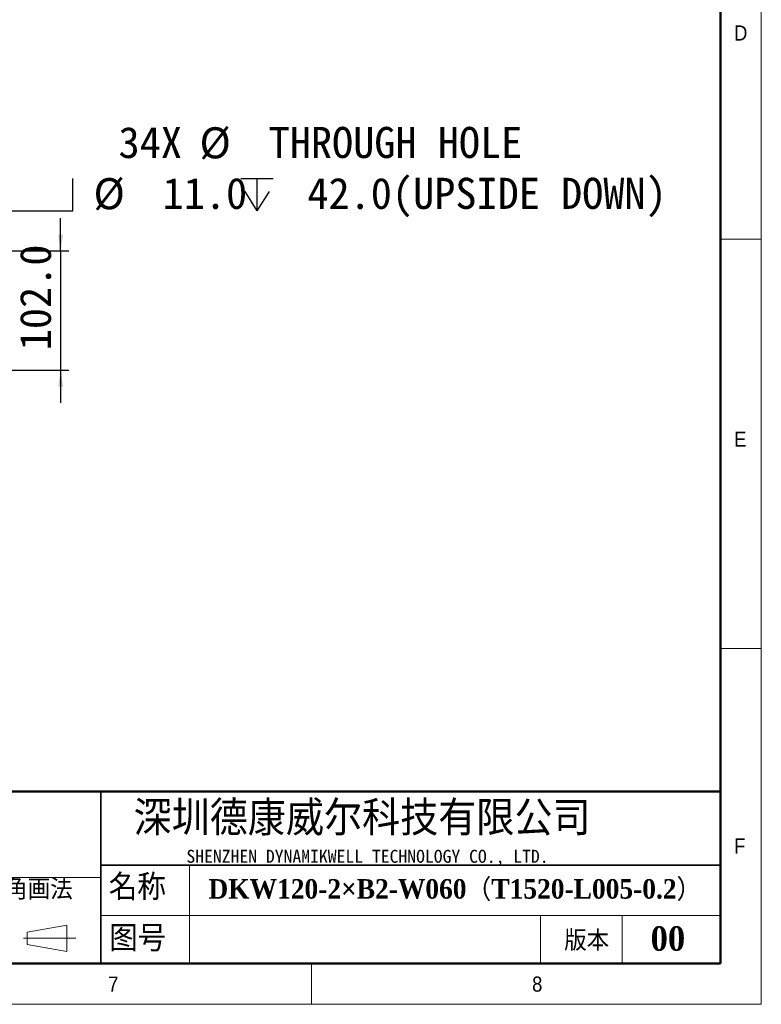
# Model space of a CAD drawing. Header units: millimetres. Extents: x 35 to 2905, y 35 to 2044.
# Tile 5 of 10: x 2270 to 2905, y 35 to 877. Entities that reach past the tile are written whole.
import ezdxf

# ---------------------------------------------------------------- set-up
doc = ezdxf.new("R2010")
doc.units = ezdxf.units.MM
doc.header["$LTSCALE"] = 7
doc.layers.add('DIMNS', color=7, linetype='Continuous')
doc.layers.add('黑色实线', color=7, linetype='Continuous')
doc.styles.add('SLDTEXTSTYLE1', font='Gothic.ttf', dxfattribs={"width": 0.913})
doc.styles.add('SLDTEXTSTYLE2', font='timesbd.ttf', dxfattribs={"width": 0.933})
doc.styles.add('SLDTEXTSTYLE4', font='txt', dxfattribs={"bigfont": 'bigfont'})
doc.styles.add('SLDTEXTSTYLE5', font='txt', dxfattribs={"bigfont": 'bigfont'})
doc.styles.add('SLDTEXTSTYLE6', font='txt')
doc.styles.add('SLDTEXTSTYLE7', font='timesbd.ttf', dxfattribs={"width": 0.933, "bigfont": 'bigfont'})
doc.styles.add('SLDTEXTSTYLE8', font='txt')
doc.dimstyles.new('SLDDIMSTYLE0', dxfattribs={"dimtxt": 26.6, "dimasz": 14, "dimexe": 0, "dimexo": 0.0625, "dimgap": 6.65, "dimtad": 2, "dimdec": 1, "dimrnd": 1e-09, "dimzin": 4, "dimdsep": 46, "dimtxsty": 'SLDTEXTSTYLE8', "dimsah": 1, "dimcen": 0.09, "dimadec": 0, "dimazin": 1, "dimtfac": 1, "dimtdec": 1, "dimtmove": 0, "dimatfit": 0, "dimfxl": 0, "dimfrac": 2, "dimtolj": 1, "dimtzin": 12, "dimarcsym": 0})
doc.dimstyles.new('SLDDIMSTYLE7', dxfattribs={"dimtxt": 26.6, "dimasz": 14, "dimexe": 0, "dimexo": 0.0625, "dimgap": 6.65, "dimtad": 0, "dimtih": 1, "dimtoh": 1, "dimdec": 1, "dimrnd": 1e-09, "dimzin": 4, "dimdsep": 46, "dimtxsty": 'SLDTEXTSTYLE8', "dimsah": 1, "dimcen": 0, "dimadec": 0, "dimazin": 1, "dimtfac": 1, "dimtdec": 1, "dimtofl": 0, "dimtmove": 0, "dimatfit": 3, "dimfxl": 0, "dimfrac": 2, "dimtolj": 1, "dimtzin": 12, "dimarcsym": 0})

# ---------------------------------------------------------------- blocks, each defined once
blk = doc.blocks.new('SW_SYMBOL_HOLE_SPOT')
at = {"layer": '黑色实线', "color": 0}
for p, q in [((0, 6125), (0, 525)), ((11200, 525), (11200, 6125)), ((0, 525), (11200, 525))]:
    blk.add_line(p, q, dxfattribs=at)
blk = doc.blocks.new('SW_SYMBOL_HOLE_DEPTH')
at = {"layer": '黑色实线', "color": 0}
for p, q in [((0, 6125), (5600, 6125)), ((2800, 6125), (2800, 525)), ((700, 3885), (2800, 525)), ((4900, 3885), (2800, 525))]:
    blk.add_line(p, q, dxfattribs=at)
blk = doc.blocks.new('_D_30')
at = {"layer": '黑色实线'}
for p, q in [((2187.03, 682.38), (2226.35, 750.49)), ((2226.35, 750.49), (2248.8, 750.49))]:
    blk.add_line(p, q, dxfattribs=at)
blk.add_solid([(2187.03, 682.38), (2195.85, 693.45), (2192.21, 695.55)], dxfattribs=at)
at = {"layer": '黑色实线', "xscale": 0.004985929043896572, "yscale": 0.004985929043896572, "zscale": 0.004985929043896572}
for name, p in [('SW_SYMBOL_HOLE_SPOT', (2259.91, 711.12)), ('SW_SYMBOL_HOLE_DEPTH', (2459.45, 711.12))]:
    blk.add_blockref(name, p, dxfattribs=at)
at = {"layer": '黑色实线', "char_height": 26.6, "attachment_point": 1, "style": 'SLDTEXTSTYLE8'}
for s, insert in [('34X ', (2354.92, 785.65)), ('%%c', (2424.16, 785.39)), (' THROUGH HOLE', (2465.25, 785.65)), ('%%c', (2333.45, 741.87)), (' 11.0 ', (2374.55, 742.13)), (' 42.0(UPSIDE DOWN)', (2498.39, 742.13))]:
    blk.add_mtext(s, dxfattribs=dict(at, insert=insert))
blk = doc.blocks.new('_D_31')
at = {"layer": '黑色实线'}
for p, q in [((2305.38, 679.52), (2305.38, 707.52)), ((1952.11, 679.52), (2312.38, 679.52)), ((2305.38, 679.52), (2305.38, 577.52)), ((1952.11, 577.52), (2312.38, 577.52)), ((2305.38, 577.52), (2305.38, 549.52))]:
    blk.add_line(p, q, dxfattribs=at)
for points in [[(2305.38, 679.52), (2307.48, 693.52), (2303.28, 693.52)], [(2305.38, 577.52), (2303.28, 563.52), (2307.48, 563.52)]]:
    blk.add_solid(points, dxfattribs=at)
at = {"layer": '黑色实线', "insert": (2270.48, 594.56), "char_height": 26.6, "attachment_point": 1, "rotation": 90, "style": 'SLDTEXTSTYLE8'}
blk.add_mtext('102.0', dxfattribs=at)

msp = doc.modelspace()

# ---------------------------------------------------------------- linework, layer by layer
at = {"color": 7, "linetype": 'Continuous', "lineweight": 18}
for p, q in [((2905, 35), (2905, 2044)), ((2870, 2009), (2870, 70)), ((2870, 689.5), (2905, 689.5)), ((2870, 339.5), (2905, 339.5)), ((2415.65, 154), (2415.65, 70)), ((1926.29, 143.5), (2339.76, 143.5)), ((2339.76, 110.88), (2870, 110.88)), ((2716, 110.88), (2716, 70)), ((2786, 110.88), (2786, 70)), ((2276.67, 96.73), (2310.66, 102.61)), ((2310.66, 102.61), (2310.66, 80.22)), ((2276.67, 86.23), (2276.67, 96.73)), ((2273.64, 91.48), (2318.36, 91.48)), ((2276.67, 86.23), (2310.66, 80.22)), ((70, 70), (2870, 70)), ((861, 70), (2870, 70)), ((2520, 70), (2520, 35)), ((35, 35), (2905, 35))]:
    msp.add_line(p, q, dxfattribs=at)
at = {"color": 7, "linetype": 'Continuous', "lineweight": 50}
for p, q in [((2870, 2009), (2870, 70)), ((2870, 217), (1281, 217)), ((70, 70), (2870, 70))]:
    msp.add_line(p, q, dxfattribs=at)
at = {"color": 7, "linetype": 'Continuous', "lineweight": 35}
for p, q in [((2339.76, 217), (2339.76, 70)), ((2339.76, 154), (2870, 154))]:
    msp.add_line(p, q, dxfattribs=at)

# ---------------------------------------------------------------- texts
at = {"color": 7, "linetype": 'Continuous', "lineweight": 0}
for s, insert, char_height, attachment_point, style in [('D', (2881.67, 872.52), 12.96, 1, 'SLDTEXTSTYLE1'), ('E', (2881.67, 524.92), 12.96, 1, 'SLDTEXTSTYLE1'), ('深圳德康威尔科技有限公司', (2367.78, 209.07), 29.6333, 1, 'SLDTEXTSTYLE5'), ('F', (2881.67, 176.95), 12.96, 1, 'SLDTEXTSTYLE1'), ('SHENZHEN DYNAMIKWELL TECHNOLOGY CO., LTD.', (2413.02, 167.18), 11.1125, 1, 'SLDTEXTSTYLE6'), ('名称', (2346.56, 146.34), 22.225, 1, 'SLDTEXTSTYLE4'), ('DKW120-2×B2-W060（T1520-L005-0.2）', (2431.84, 142.09), 16.6687, 1, 'SLDTEXTSTYLE7'), ('图号', (2346.86, 102.52), 22.225, 1, 'SLDTEXTSTYLE4'), ('00', (2825.06, 101.8), 21, 2, 'SLDTEXTSTYLE2'), ('版本', (2736.3, 98.31), 17.5, 1, 'SLDTEXTSTYLE4'), ('8', (2708.84, 58.78), 12.96, 1, 'SLDTEXTSTYLE1'), ('7', (2346.02, 58.78), 12.96, 1, 'SLDTEXTSTYLE1')]:
    msp.add_mtext(s, dxfattribs=dict(at, insert=insert, char_height=char_height, attachment_point=attachment_point, style=style))
at = {"layer": 'DIMNS', "color": 7, "insert": (2219.42, 142.13), "char_height": 17.5, "attachment_point": 1, "style": 'SLDTEXTSTYLE4'}
msp.add_mtext('第三角画法', dxfattribs=at)

# ---------------------------------------------------------------- dimensions: what is measured, and where the dimension line sits
at = {"layer": '黑色实线'}
dim = msp.add_diameter_dim_2p(p1=(2183.73, 676.66), p2=(2187.03, 682.38), text='34X %%c THROUGH HOLE\\P{\\fGDT;v}%%c <> {\\fGDT;x} 42.0(UPSIDE DOWN)\\P', dimstyle='SLDDIMSTYLE7', dxfattribs=at)
dim.commit()
dim.dimension.update_dxf_attribs({"geometry": '_D_30', "text_midpoint": (2546.41, 750.49), "dimtype": 163})
dim = msp.add_linear_dim(base=(2305.38, 577.52), p1=(1943.22, 679.52), p2=(1943.22, 577.52), angle=90, dimstyle='SLDDIMSTYLE0', dxfattribs=at)
dim.commit()
dim.dimension.update_dxf_attribs({"geometry": '_D_31', "text_midpoint": (2305.38, 636.94), "dimtype": 160})

doc.saveas('drawing.dxf')
